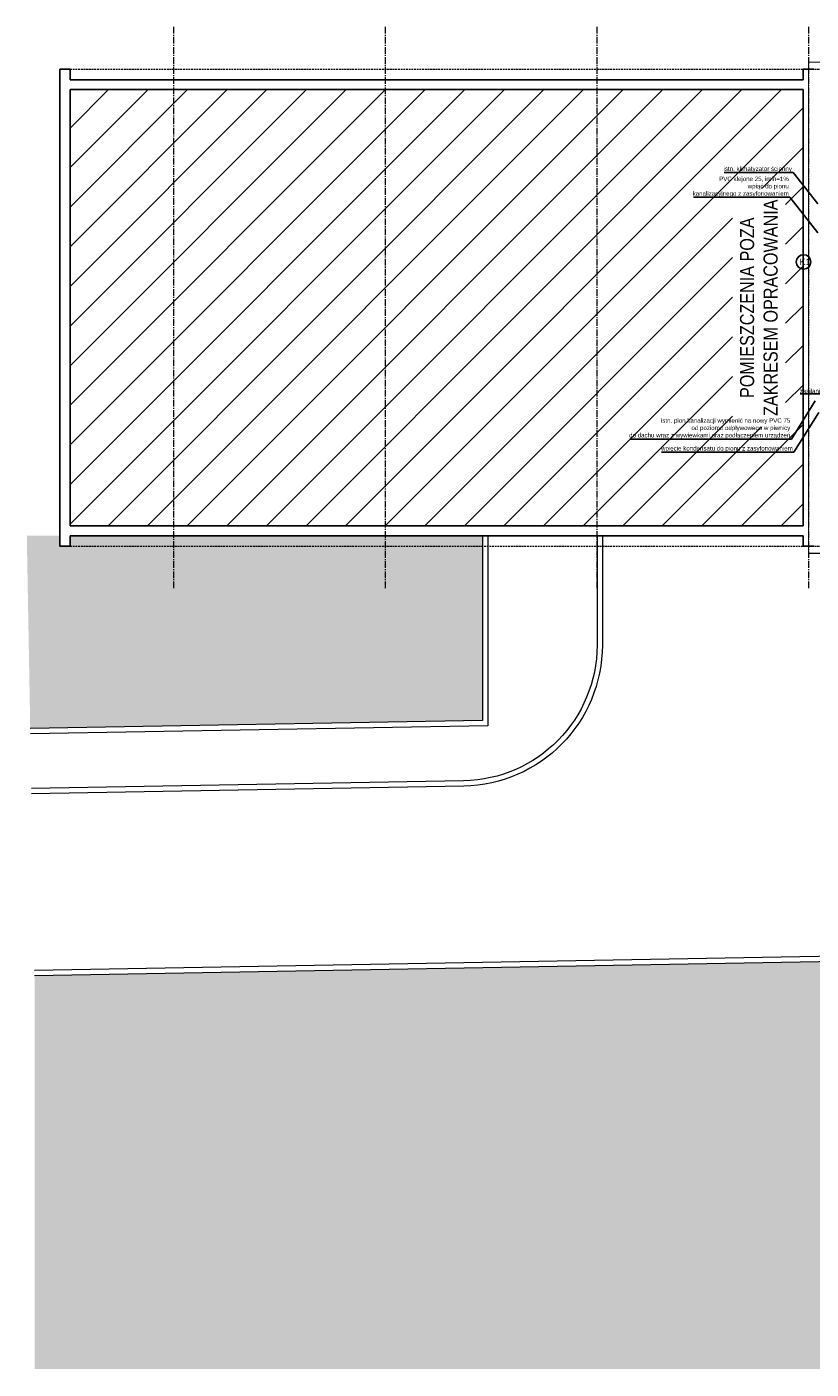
# Model space of a CAD drawing. Header units: millimetres. Extents: x -291747 to 77132, y 46721 to 203932.
# Tile 29 of 110: x 65230 to 67454, y 88327 to 92131. Entities that reach past the tile are written whole.
import ezdxf

# ---------------------------------------------------------------- set-up
doc = ezdxf.new("R2010")
doc.units = ezdxf.units.MM
doc.header["$MEASUREMENT"] = 0
doc.linetypes.add('xreff_LSN_szatnie_PW_rzuty_14$0$CENTER2', pattern=[28.575, 19.05, -3.175, 3.175, -3.175])
doc.linetypes.add('xreff_LSN_szatnie_PW_rzuty_14$0$DASHED', pattern=[19.05, 12.7, -6.35])
for name, color, linetype, lineweight in [('FL-p.poż. opisy', 5, 'Continuous', 30), ('FL-xref', 250, 'Continuous', 9), ('FL_opisy_kanaliza', 1, 'Continuous', 25), ('FL_opisy_woda', 7, 'Continuous', 25), ('xreff_LSN_szatnie_PW_rzuty_14$0$A hatch', 8, 'Continuous', 5), ('xreff_LSN_szatnie_PW_rzuty_14$0$A widok wyżej', 252, 'xreff_LSN_szatnie_PW_rzuty_14$0$DASHED', 9), ('xreff_LSN_szatnie_PW_rzuty_14$0$A zakres', 252, 'Continuous', 9), ('xreff_LSN_szatnie_PW_rzuty_14$0$A-Wall', 252, 'Continuous', 9), ('xreff_LSN_szatnie_PW_rzuty_14$0$S-Grid-Iden', 8, 'xreff_LSN_szatnie_PW_rzuty_14$0$CENTER2', 9)]:
    doc.layers.add(name, color=color, linetype=linetype, lineweight=lineweight)
doc.styles.get("Standard").update_dxf_attribs({"font": 'arial.ttf'})
doc.styles.add('xreff_LSN_szatnie_PW_rzuty_14$0$STYL ASA', font='ARIALN.TTF')
doc.dimstyles.get("Standard").update_dxf_attribs({"dimtxt": 0.18, "dimasz": 0.18, "dimexe": 0.18, "dimexo": 0.0625, "dimgap": 0.09, "dimtad": 0, "dimtih": 1, "dimtoh": 1, "dimdec": 4, "dimzin": 0, "dimdsep": 46, "dimtxsty": 'Standard', "dimcen": 0.09, "dimadec": 0, "dimazin": 0, "dimtfac": 1, "dimtdec": 4, "dimtofl": 0, "dimtmove": 0, "dimatfit": 3, "dimfxl": 1, "dimtolj": 1, "dimtzin": 0, "dimarcsym": 0})

# ---------------------------------------------------------------- blocks, each defined once
blk = doc.blocks.new('xreff_LSN_szatnie_PW_rzuty_14')
at = {"layer": 'xreff_LSN_szatnie_PW_rzuty_14$0$A hatch'}
h = blk.add_hatch(dxfattribs=at)
h.set_pattern_fill('ANSI31', color=256, scale=25)
h.set_pattern_definition([(45, (0, 0), (-56.1266, 56.1266), [])])
h.paths.add_polyline_path([(65352.7, 91953.2), (67430.7, 91953.2), (67430.7, 90717.2), (65352.7, 90717.2)])
h.paths.add_polyline_path([(67381.1, 91017.9), (67381.1, 91651.6), (67230.5, 91651.6), (67230.5, 91017.9)], flags=16)
at = {"layer": 'xreff_LSN_szatnie_PW_rzuty_14$0$A hatch', "transparency": 33554495}
h = blk.add_hatch(dxfattribs=at)
h.set_pattern_fill('GRASS', color=256, scale=4)
h.set_pattern_definition([(90, (0, 0), (-71.84205, 71.84205), [19.05, -124.6341]), (45, (0, 0), (-71.84205, 71.84205), [19.05, -82.55]), (135, (0, 0), (-71.84205, -71.84205), [19.05, -82.55])])
edge = h.paths.add_edge_path()
edge.add_spline(control_points=[(73831.5, 88934.7), (73821.4, 88950.9), (73811.2, 88967.1), (73777.9, 89019.7), (73754.3, 89055.7), (73718.4, 89105.4), (73707.4, 89120), (73684.5, 89148.7), (73672.7, 89162.8), (73654.4, 89183.4), (73648.1, 89190.1), (73632.7, 89206.4), (73623.4, 89215.8), (73602.5, 89235.9), (73590.9, 89246.5), (73522.6, 89306.1), (73459.4, 89350), (73322.2, 89426.9), (73248.2, 89459.9), (73070, 89523.2), (72963.1, 89549.8), (72743.3, 89584.7), (72630.3, 89593.1), (72404.9, 89591.7), (72292.4, 89581.9), (72113.1, 89551), (72044.1, 89535), (71910.9, 89495.5), (71846.7, 89472), (71725, 89417.5), (71667.5, 89386.5), (71560.8, 89317.1), (71511.7, 89278.7), (71449.3, 89219.1), (71431.8, 89201), (71407, 89172.8), (71399, 89163.2), (71383.4, 89143.8), (71375.9, 89133.9), (71359, 89110.8), (71349.9, 89097.5), (71316.2, 89045.2), (71294.2, 89004.5), (71248.1, 88905.3), (71225.8, 88845.3), (71186.7, 88721.6), (71169.7, 88657.8), (71142.4, 88545.8), (71131.5, 88498.1), (71120.5, 88450.3)], knot_values=[0, 0, 0, 0, 57.207065, 57.207065, 187.181956, 187.181956, 242.95388, 242.95388, 298.725803, 298.725803, 326.611765, 326.611765, 366.532108, 366.532108, 413.640335, 413.640335, 636.601339, 636.601339, 859.562342, 859.562342, 1147.4948, 1147.4948, 1435.427258, 1435.427258, 1723.359715, 1723.359715, 1909.892427, 1909.892427, 2096.425139, 2096.425139, 2282.95785, 2282.95785, 2469.490562, 2469.490562, 2547.228377, 2547.228377, 2586.097284, 2586.097284, 2624.966192, 2624.966192, 2675.594063, 2675.594063, 2819.436148, 2819.436148, 3012.724073, 3012.724073, 3206.011998, 3206.011998, 3347.114496, 3347.114496, 3347.114496, 3347.114496], degree=3, periodic=0)
edge.add_line((71120.5, 88450.3), (73831.5, 88934.7))
h.paths.add_polyline_path([(69699.2, 89521.8), (65252.1, 89442.8), (65252.1, 88327.2), (70701.7, 88327.2), (70701.7, 88536.9, 0.419422)])
h.paths.add_polyline_path([(66521.6, 90689.2), (65352.7, 90689.2), (65352.7, 90659.2), (65323.2, 90659.2), (65323.2, 90689.2), (65229.9, 90689.2), (65239.6, 90142.7), (66521.6, 90165.5)])
edge = h.paths.add_edge_path()
edge.add_line((67744.6, 90689.2), (68718.7, 90689.2))
edge.add_line((68718.7, 90689.2), (68718.7, 90265.3))
edge.add_arc((68483.7, 90265.3), 235, -15.0402, 0, ccw=False)
edge.add_line((68710.7, 90204.3), (67744.6, 90187.2))
edge.add_line((67744.6, 90187.2), (67744.6, 90689.2))
edge = h.paths.add_edge_path()
edge.add_line((69340.2, 90689.2), (69815.7, 90689.2))
edge.add_line((69815.7, 90689.2), (69815.7, 90223.9))
edge.add_line((69815.7, 90223.9), (69350.6, 90215.7))
edge.add_arc((69575.2, 90284.7), 235, 180, 197.0741, ccw=False)
edge.add_line((69340.2, 90284.7), (69340.2, 90689.2))
edge = h.paths.add_edge_path()
edge.add_line((70216.7, 90539.2), (71051.7, 90539.2))
edge.add_line((71051.7, 90539.2), (71051.7, 90689.2))
edge.add_line((71051.7, 90689.2), (71234.7, 90689.2))
edge.add_line((71234.7, 90689.2), (71234.7, 90313))
edge.add_arc((71169.7, 90313), 65, 271.0169, 360, ccw=False)
edge.add_line((71170.8, 90248), (70216.7, 90231.1))
edge.add_line((70216.7, 90231.1), (70216.7, 90539.2))
edge = h.paths.add_edge_path()
edge.add_line((72662.7, 90689.2), (72890.7, 90689.2))
edge.add_line((72890.7, 90689.2), (72890.7, 90659.2))
edge.add_line((72890.7, 90659.2), (72903.7, 90659.2))
edge.add_line((72903.7, 90659.2), (72901.8, 90108.7))
edge.add_arc((72897.7, 90343.7), 235, 180, 271.0169, ccw=False)
edge.add_line((72662.7, 90343.7), (72662.7, 90689.2))
at = {"layer": 'xreff_LSN_szatnie_PW_rzuty_14$0$A hatch'}
for points in [[(66521.6, 90689.2), (66521.6, 90165.5), (65239.6, 90142.7)], [(66536.6, 90689.2), (66536.6, 90150.7), (65239.9, 90127.7)]]:
    blk.add_lwpolyline(points, dxfattribs=at)
for points in [[(66846.7, 90689.2), (66846.7, 90379.4, -0.409025), (66468.5, 89994.5), (65242.7, 89972.7)], [(66861.7, 90689.2), (66861.7, 90379.4, -0.409025), (66468.8, 89979.5), (65242.9, 89957.7)], [(65251.8, 89457.8), (69698.9, 89536.8, -0.419422), (70716.7, 88536.9), (70716.7, 88327.2)], [(65252.1, 89442.8), (69699.2, 89521.8, -0.419422), (70701.7, 88536.9), (70701.7, 88327.2)]]:
    blk.add_lwpolyline(points, format="xyb", dxfattribs=at)
at = {"layer": 'xreff_LSN_szatnie_PW_rzuty_14$0$A widok wyżej', "ltscale": 0.4}
for points in [[(65352.7, 92011.2), (72855.7, 92011.2)], [(65352.7, 90659.2), (72855.7, 90659.2)]]:
    blk.add_lwpolyline(points, dxfattribs=at)
at = {"layer": 'xreff_LSN_szatnie_PW_rzuty_14$0$A zakres', "linetype": 'xreff_LSN_szatnie_PW_rzuty_14$0$DASHED', "transparency": 33554623, "const_width": 3}
blk.add_lwpolyline([(67446.2, 92031.2), (67446.2, 90639.2), (72869.7, 90639.2), (72869.7, 92031.2)], close=True, dxfattribs=at)
at = {"layer": 'xreff_LSN_szatnie_PW_rzuty_14$0$A-Wall', "linetype": 'Continuous', "lineweight": 25}
for p, q in [((65323.2, 90659.2), (65323.2, 92011.2)), ((65352.7, 92011.2), (65323.2, 92011.2)), ((65352.7, 91981.2), (65352.7, 92011.2)), ((67430.7, 91981.2), (65352.7, 91981.2)), ((67461.7, 92011.2), (67430.7, 92011.2)), ((67430.7, 92011.2), (67430.7, 91981.2)), ((65352.7, 90717.2), (65352.7, 91953.2)), ((65352.7, 91953.2), (67430.7, 91953.2)), ((67430.7, 90717.2), (65352.7, 90717.2)), ((65352.7, 90659.2), (65352.7, 90689.2)), ((65352.7, 90689.2), (67430.7, 90689.2)), ((67430.7, 90689.2), (67430.7, 90659.2)), ((65323.2, 90659.2), (65352.7, 90659.2)), ((67430.7, 90659.2), (67461.7, 90659.2))]:
    blk.add_line(p, q, dxfattribs=at)
at = {"layer": 'xreff_LSN_szatnie_PW_rzuty_14$0$S-Grid-Iden'}
for points in [[(65646.2, 92131.2), (65646.2, 90539.2)], [(66246.2, 92131.2), (66246.2, 90539.2)], [(66846.2, 92131.2), (66846.2, 90539.2)], [(67446.2, 92131.2), (67446.2, 90539.2)]]:
    blk.add_lwpolyline(points, dxfattribs=at)
at = {"layer": 'xreff_LSN_szatnie_PW_rzuty_14$0$A hatch', "insert": (67305.7, 91335.2), "char_height": 40, "attachment_point": 5, "rotation": 90, "style": 'xreff_LSN_szatnie_PW_rzuty_14$0$STYL ASA', "bg_fill": 2}
blk.add_mtext_dynamic_manual_height_columns('\\pxqc;POMIESZCZENIA POZA ZAKRESEM OPRACOWANIA', width=633.954, gutter_width=1, heights=[0], dxfattribs=at)
at = {"layer": 'xreff_LSN_szatnie_PW_rzuty_14$0$A-Wall', "linetype": 'Continuous', "lineweight": 25}
blk.add_line((67430.7, 90717.2), (67430.7, 91953.2), dxfattribs=at)

msp = doc.modelspace()

# ---------------------------------------------------------------- block references
at = {"layer": 'FL-xref'}
msp.add_blockref('xreff_LSN_szatnie_PW_rzuty_14', (0, 0), dxfattribs=at)

# ---------------------------------------------------------------- next in the draw order: linework, layer by layer
at = {"layer": 'FL_opisy_kanaliza'}
msp.add_circle((67432.3, 91464.9), 20.6, dxfattribs=at)

# ---------------------------------------------------------------- next in the draw order: texts
at = {"layer": 'FL-p.poż. opisy', "insert": (67858.1, 91089.2), "char_height": 12.5, "attachment_point": 9}
msp.add_mtext('nowy wnękowy hydrant 25mm\\Pz wężem półsztywnym L=30m\\Ptypu W-25/30G w wersji horyzontalnej\\Pz miejscem na gaśnicę 6kg\\Pzasilanie wyprowadzić z instalacji hydrantowej w piwnicy\\P', dxfattribs=at)
at = {"layer": 'FL_opisy_kanaliza', "insert": (67421, 91456.2), "char_height": 18, "attachment_point": 7}
msp.add_mtext('K1', dxfattribs=at)
at = {"layer": 'FL_opisy_woda', "char_height": 12.5, "attachment_point": 9}
for s, insert in [('istn. klimatyzator ścienny', (67399.2, 91719.2)), ('PVC klejone 25, imin=1%\\Pwpiąć do pionu \\Pkanalizacyjnego z zasyfonowaniem', (67390.4, 91648.8)), ('istn. pion kanalizacji wymienić na nowy PVC 75\\P od poziomu odpływowego w piwnicy\\Pdo dachu wraz z wywiewkami oraz podłączeniem urządzeń', (67394.7, 90963.8)), ('wpięcie kondensatu do pionu z zasyfonowaniem', (67401.7, 90926.7))]:
    msp.add_mtext(s, dxfattribs=dict(at, insert=insert))

# ---------------------------------------------------------------- next in the draw order: leaders
at = {"layer": 'FL-p.poż. opisy', "annotation_type": 0, "has_hookline": 1, "hookline_direction": 1, "text_width": 435.8}
msp.add_leader([(67946.9, 91230), (67861.2, 91091.1), (67858.7, 91091.1)], dimstyle='Standard', override={"dimtxt": 2.5, "dimasz": 2.5, "dimexe": 1.25, "dimexo": 0.625, "dimgap": 0.625, "dimtad": 1, "dimtih": 0, "dimtoh": 0, "dimdec": 2, "dimzin": 8, "dimdsep": 44, "dimcen": 2.5, "dimtdec": 2, "dimtofl": 1, "dimldrblk": 'None', "dimtolj": 0, "dimtzin": 8}, dxfattribs=at)
at = {"layer": 'FL_opisy_woda', "annotation_type": 0, "has_hookline": 1, "hookline_direction": 1}
for points, text_width in [([(67472.4, 91629.5), (67402.4, 91718.6), (67399.9, 91718.6)], 192.6), ([(67472.4, 91547.3), (67393.5, 91648.2), (67391, 91648.2)], 270.2), ([(67465.5, 91071.6), (67397.8, 90963.1), (67395.3, 90963.1)], 454.9), ([(67475.3, 91038.6), (67404.8, 90926.1), (67402.3, 90926.1)], 372.2)]:
    msp.add_leader(points, dimstyle='Standard', override={"dimtxt": 2.5, "dimasz": 2.5, "dimexe": 1.25, "dimexo": 0.625, "dimgap": 0.625, "dimtad": 1, "dimtih": 0, "dimtoh": 0, "dimdec": 2, "dimzin": 8, "dimdsep": 44, "dimcen": 2.5, "dimtdec": 2, "dimtofl": 1, "dimldrblk": 'None', "dimtolj": 0, "dimtzin": 8}, dxfattribs=dict(at, text_width=text_width))

doc.saveas('drawing.dxf')
